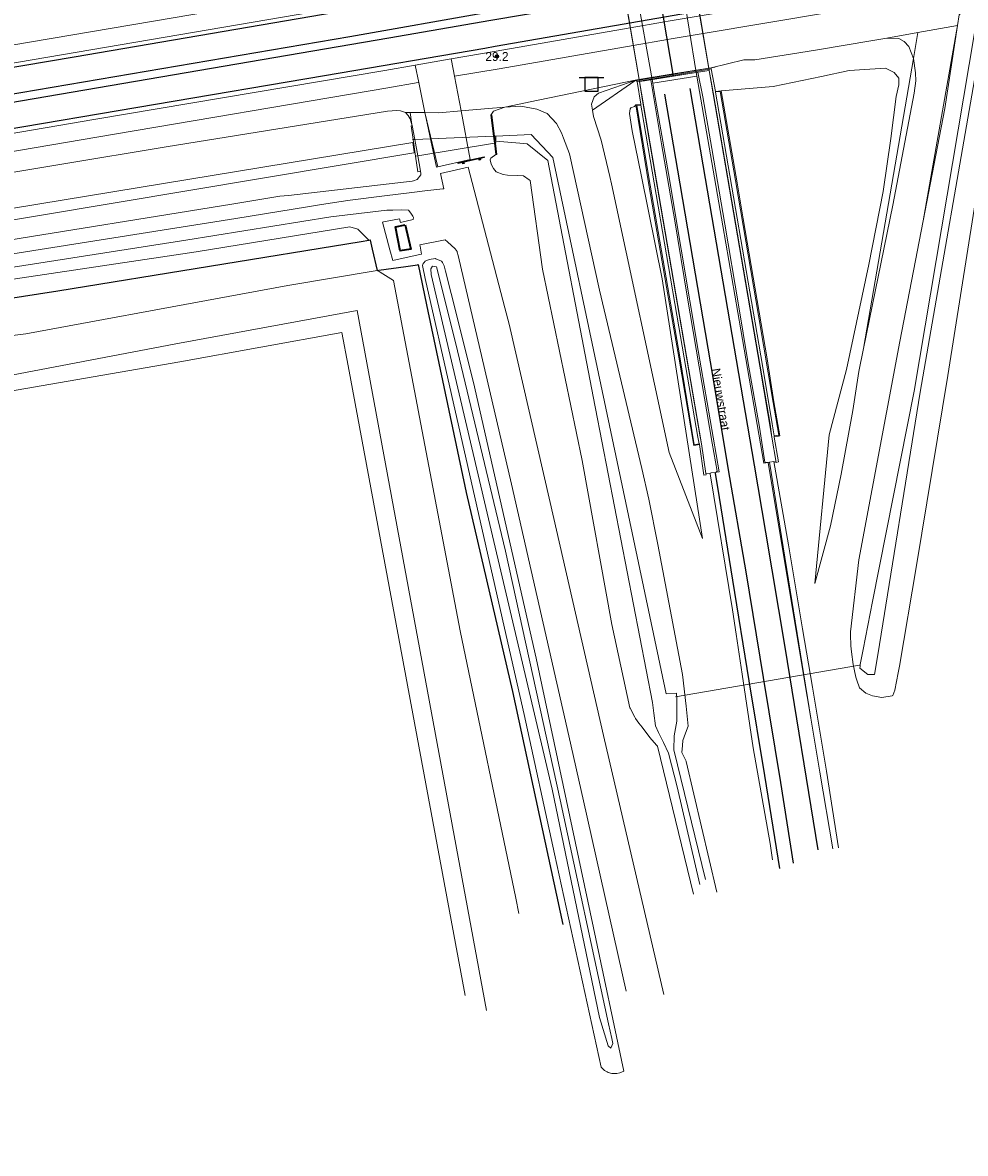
# Model space of a CAD drawing. Header units: metres. Extents: x 169249 to 194689, y 406250 to 412203.
# Tile 102 of 256: x 173806 to 173912, y 406485 to 406612. Entities that reach past the tile are written whole.
import ezdxf
from ezdxf.enums import TextEntityAlignment as Align

# ---------------------------------------------------------------- set-up
doc = ezdxf.new("R2010")
doc.units = ezdxf.units.M
doc.layers.get('0').update_dxf_attribs({"linetype": 'CONTINUOUS'})
for name, color, linetype, lineweight in [('BGT_NLCS_N264$0$B-WE-BV-LEUNING-G', 252, 'BGT_NLCS_N264$0$BV-LEUNING', 18), ('BGT_NLCS_N264$0$B-WE-GW-TALUD_KRUIN-G', 252, 'CONTINUOUS', 18), ('BGT_NLCS_N264$0$B-WE-GW-TALUD_TEEN-G', 252, 'CONTINUOUS', 18), ('BGT_NLCS_N264$0$B-WE-GW-WATERGANG_INSTEEK-G', 252, 'CONTINUOUS', 18), ('BGT_NLCS_N264$0$B-WE-GW-WATERGANG_SLOOT_BODEM-G', 252, 'CONTINUOUS', 18), ('BGT_NLCS_N264$0$B-WE-IE-TERREINAFSCHEIDING_KUNSTMATIG_MUUR-GV', 252, 'BGT_NLCS_N264$0$IE-TERREINAFSCHEIDING-KUNSTMATIG-DICHT', 18), ('BGT_NLCS_N264$0$B-WE-KW-KUNSTWERK_DUIKER-G', 252, 'CONTINUOUS', 18), ('BGT_NLCS_N264$0$B-WE-KW-KUNSTWERK_TUNNEL-G', 252, 'CONTINUOUS', 18), ('BGT_NLCS_N264$0$B-WE-OG-TOPOGRAFIE_BEBOUWING-G', 252, 'CONTINUOUS', 35), ('BGT_NLCS_N264$0$B-WE-OG-TOPOGRAFIE_CULTUURSCHEIDING-G', 252, 'CONTINUOUS', 18), ('BGT_NLCS_N264$0$B-WE-OG-TOPOGRAFIE_TERREIN_GROEN-GV', 252, 'CONTINUOUS', 18), ('BGT_NLCS_N264$0$B-WE-OG-TOPOGRAFIE_TERREIN_GROEN_BOS-GV', 252, 'CONTINUOUS', 18), ('BGT_NLCS_N264$0$B-WE-OG-TOPOGRAFIE_WATER-GV', 252, 'CONTINUOUS', 18), ('BGT_NLCS_N264$0$B-WE-OG-TOPOGRAFIE_WEG_BERM-GV', 252, 'CONTINUOUS', 18), ('BGT_NLCS_N264$0$B-WE-OG-TOPOGRAFIE_WEG_RIJWEG-GV', 252, 'CONTINUOUS', 18), ('BGT_NLCS_N264$0$B-WE-OG-TOPOGRAFIE_WEG_VERHARD-G', 252, 'CONTINUOUS', 18), ('BGT_NLCS_N264$0$B-WE-OG-TOPOGRAFIE_WEG_VOETPAD-GV', 252, 'CONTINUOUS', 18), ('BGT_NLCS_N264$0$B-WE-VW-VERKEERSTEKEN_BORD-S', 252, 'CONTINUOUS', 25), ('X-XX-AL-REFERENTIE-G', 7, 'CONTINUOUS', 18)]:
    doc.layers.add(name, color=color, linetype=linetype, lineweight=lineweight)
for name, color, linetype in [('BGT_NLCS_N264$0$B-WE-IE-MEUBILAIR_WEGMEUBILAIR-S', 252, 'CONTINUOUS'), ('BGT_NLCS_N264$0$B-WE-IE-TERREINAFSCHEIDING_KUNSTMATIG_HEKWERK_RASTER-G', 252, 'CONTINUOUS'), ('BGT_NLCS_N264$0$B-WE-OG-TOPOGRAFIE_WEG_RIJWEG-G', 252, 'CONTINUOUS'), ('BGT_NLCS_N264$0$B-WE-VW-MARKERING-G', 252, 'CONTINUOUS'), ('BGT_NLCS_N264$0$Label_Openbareruimte', 252, 'CONTINUOUS'), ('BGT_NLCS_N264$0$Label_Puntobject', 252, 'CONTINUOUS')]:
    doc.layers.add(name, color=color, linetype=linetype)
doc.styles.add('BGT_NLCS_N264$0$STANDARD', font='txt')
doc.linetypes.add('BGT_NLCS_N264$0$BV-LEUNING', pattern='A,1,[69,NLCS.SHX,S=0.2,R=0,X=0,Y=0],1', length=2)
doc.linetypes.add('BGT_NLCS_N264$0$IE-TERREINAFSCHEIDING-KUNSTMATIG-DICHT', pattern='A,8,-1,[82,NLCS.SHX,S=0.75,R=90,X=0,Y=0],-1', length=10)

# ---------------------------------------------------------------- blocks, each defined once
blk = doc.blocks.new('BGT_NLCS_N264$0$SIE-WEG_SCHRIKHEK')
for points in [[(-1.125, 0), (-1.125, 0.1), (-1.5, 0.1), (-1.5, 0)], [(-0.375, 0), (-0.375, 0.1), (-0.75, 0.1), (-0.75, 0)], [(0.375, 0.1), (0, 0.1), (0, 0), (0.375, 0)], [(1.125, 0), (1.125, 0.1), (0.75, 0.1), (0.75, 0)]]:
    blk.add_hatch(color=0).paths.add_polyline_path(points)
at = {"color": 0}
for p, q in [((-1.125, 0), (-1.125, 0.1)), ((-0.75, 0), (-0.75, 0.1)), ((-0.375, 0), (-0.375, 0.1)), ((0, 0.1), (0, 0)), ((0.375, 0.1), (0.375, 0)), ((0.75, 0.1), (0.75, 0)), ((1.125, 0.1), (1.125, 0))]:
    blk.add_line(p, q, dxfattribs=at)
at = {"flags": 128}
for points in [[(-1.5, 0.1), (1.5, 0.1), (1.5, 0), (-1.5, 0)], [(-1.0125, 0.1), (-1.0125, 0.25), (-0.8625, 0.25), (-0.8625, 0.1)], [(0.8625, 0.1), (0.8625, 0.25), (1.0125, 0.25), (1.0125, 0.1)]]:
    blk.add_lwpolyline(points, close=True, dxfattribs=at)
blk = doc.blocks.new('BGT_NLCS_N264$0$SVW-VERKEERSTEKEN_BORD_ANWB-SO')
blk.add_line((-1.375, 0), (1.375, 0))
at = {"flags": 128}
blk.add_lwpolyline([(-0.75, 0), (-0.75, -1.5), (0.75, -1.5), (0.75, 0)], close=True, dxfattribs=at)
blk = doc.blocks.new('BGT_NLCS_N264$0$SIE-WEG_PAAL_ALGEMEEN_TYPE_02-SO')
at = {"ltscale": 0.5}
h = blk.add_hatch(color=256, dxfattribs=at)
h.paths.add_polyline_path([(0, 0), (0.1875, 0, 0.41421356), (0, 0.1875)])
h.paths.add_polyline_path([(0, -0.1875), (0, 0), (-0.1875, 0, 0.41421356)])
for p, q in [((-0.1875, 0), (0.1875, 0)), ((0, -0.1875), (0, 0.1875))]:
    blk.add_line(p, q, dxfattribs=at)
blk.add_circle((0, 0), 0.1875, dxfattribs=at)
blk = doc.blocks.new('BGT_NLCS_N264')
at = {"layer": 'BGT_NLCS_N264$0$B-WE-BV-LEUNING-G'}
for p, q in [((173875.27, 406605.76, 19.9), (173883.6, 406607.18, 19.61)), ((173883.62, 406607.09, 19.87), (173875.28, 406605.67, 20.12)), ((173883.6, 406607.18, 19.61), (173884.06, 406607.26, 19.6)), ((173883.62, 406607.09, 19.87), (173883.62, 406607.09, 19.87)), ((173874.8, 406605.68, 19.91), (173875.05, 406605.73, 19.9)), ((173875.05, 406605.73, 19.9), (173875.27, 406605.76, 19.9)), ((173875.28, 406605.67, 20.12), (173875.23, 406605.66, 20.12))]:
    blk.add_line(p, q, dxfattribs=at)
at = {"layer": 'BGT_NLCS_N264$0$B-WE-GW-TALUD_KRUIN-G'}
for points in [[(173903.36, 406610.53, 20.03), (173904.71, 406610.48, 19.99), (173905.29, 406610.17, 19.99), (173905.83, 406609.6, 20), (173906.34, 406608.26, 19.93)], [(173906.34, 406608.26, 19.93), (173906.34, 406608.25, 19.93), (173906.55, 406606.63, 19.92), (173906.59, 406605.73, 19.92), (173906.43, 406604.36, 19.89), (173904.01, 406591.75, 19.52), (173900.74, 406575.66, 19.64)], [(173875.25, 406605.86, 19.93), (173870.96, 406604.35, 19.92), (173870.45, 406603.92, 19.94), (173870.18, 406603.13, 19.81), (173870.28, 406602.44, 19.65)], [(173870.28, 406602.44, 19.65), (173870.39, 406601.74, 19.48), (173871.24, 406599.05, 18.99), (173872.24, 406594.97, 18.77), (173872.41, 406594.16, 18.78), (173878.88, 406563.99, 19.14), (173882.62, 406554.32, 19.25)], [(173900.74, 406575.66, 19.64), (173900.21, 406573.08, 19.66), (173899.53, 406568.72, 19.68), (173898.22, 406561.56, 19.68), (173897.02, 406555.74, 19.68), (173895.26, 406549.26, 19.49)]]:
    blk.add_polyline3d(points, dxfattribs=at)
at = {"layer": 'BGT_NLCS_N264$0$B-WE-GW-TALUD_TEEN-G'}
for points in [[(173895.26, 406549.26, 19.49), (173896.88, 406565.97, 19.09), (173898.82, 406573.32, 18.88), (173901.31, 406585.1, 18.87), (173902.95, 406593.3, 18.85), (173903.81, 406599.26, 18.85), (173904.41, 406603.97, 18.85), (173904.71, 406605.3, 18.86), (173904.7, 406606.02, 18.86), (173904.16, 406606.67, 18.86), (173903.18, 406607.16, 18.86), (173899.1, 406606.88, 18.84), (173895.99, 406606.23, 18.87), (173890.58, 406605.1, 18.93), (173884.72, 406604.62, 18.54)], [(173882.62, 406554.32, 19.25), (173878.12, 406583.51, 18.57), (173875.78, 406594.97, 18.48), (173874.73, 406600.11, 18.45), (173874.42, 406602.08, 18.41), (173874.5, 406602.57, 18.41), (173874.6, 406602.7, 18.41), (173875.01, 406602.84, 18.64), (173875.15, 406603.04, 18.5)]]:
    blk.add_polyline3d(points, dxfattribs=at)
at = {"layer": 'BGT_NLCS_N264$0$B-WE-GW-WATERGANG_INSTEEK-G'}
blk.add_line((173849.99, 406600.81, 19.93), (173850.02, 406600.7, 19.93), dxfattribs=at)
for points in [[(173913.88, 406595.81, 19.85), (173910.2, 406572.62, 19.98), (173906.67, 406551.29, 20.34), (173904.77, 406540, 20.37), (173904.62, 406539.22, 20.37), (173904.26, 406537.27, 20.36), (173904.02, 406536.68, 20.33), (173903.95, 406536.64, 20.28), (173902.8, 406536.47, 20.12), (173901.73, 406536.65, 20.09), (173900.97, 406536.96, 20.01), (173900.26, 406537.54, 19.9), (173899.98, 406538.42, 19.9), (173899.87, 406538.75, 19.9), (173899.58, 406540.17, 19.84), (173899.37, 406541.6, 19.8), (173899.31, 406542.26, 19.8), (173899.26, 406543.55, 19.85), (173899.25, 406543.83, 19.86), (173900.21, 406551.91, 20.06), (173904.8, 406576.44, 19.97), (173907.42, 406589.99, 19.99)], [(173907.42, 406589.99, 19.99), (173909.87, 406602.62, 20.01), (173911.28, 406611.94, 20.1)], [(173849.27, 406602.19, 19.92), (173849.56, 406601.85, 19.92), (173849.77, 406601.48, 19.92), (173849.84, 406601.31, 19.91), (173849.99, 406600.81, 19.93)], [(173858.86, 406601.87, 19.89), (173859.16, 406602.33, 20.02), (173860.42, 406602.79, 20.03)], [(173860.42, 406602.79, 20.03), (173862.22, 406602.87, 20.04), (173864.01, 406602.54, 20.01), (173865.18, 406602.07, 19.95), (173865.18, 406602.07, 19.95), (173866.23, 406600.94, 19.84), (173866.79, 406599.88, 19.7), (173867.02, 406599.3, 19.61), (173867.7, 406597.53, 19.34), (173871.08, 406582.22, 19.2), (173875.81, 406562.17, 19.48), (173876.62, 406558.75, 19.52), (173877.6, 406553.66, 19.56), (173880.39, 406539.05, 19.67), (173880.79, 406535.48, 19.79), (173881.04, 406533.24, 19.86), (173880.71, 406532.46, 20), (173880.42, 406531.64, 20.07), (173880.38, 406531.08, 20.08), (173880.32, 406530.27, 20.08), (173880.79, 406529.3, 20.09), (173880.81, 406529.26, 20.09), (173884.24, 406514.58, 20.63)], [(173881.64, 406514.37, 20.71), (173877.58, 406530.98, 20.47), (173877.46, 406531.12, 20.46), (173876.72, 406531.97, 20.38), (173875.84, 406533.15, 20.38), (173875.5, 406533.59, 20.38), (173875.12, 406534.09, 20.39), (173875.02, 406534.27, 20.39), (173874.49, 406535.27, 20.4), (173874.47, 406535.3, 20.4), (173872.46, 406544.67, 20.35), (173869.11, 406563.08, 20.16), (173864.64, 406584.56, 20.05), (173863.28, 406594.53, 20.09), (173863.17, 406594.61, 20.09), (173862.52, 406595.05, 20.08), (173861.85, 406595.09, 20.04), (173860.73, 406595.15, 20), (173860.23, 406595.23, 19.96), (173859.45, 406595.51, 19.94), (173859.15, 406595.88, 19.91), (173858.9, 406596.38, 19.89), (173858.77, 406596.85, 19.88), (173858.84, 406597.05, 19.89), (173859.41, 406597.45, 19.9)], [(173850.95, 406595.58, 20), (173850.97, 406595.31, 19.99), (173850.98, 406595.18, 19.99), (173850.58, 406594.65, 19.95), (173850.16, 406594.51, 19.88), (173850.01, 406594.45, 19.84), (173836.12, 406592.87, 19.23), (173835.15, 406592.76, 19.19), (173829.76, 406591.89, 19.18), (173802.35, 406587.45, 19.14), (173778.95, 406583.92, 19.04), (173768.31, 406582.31, 18.99), (173756.51, 406580.31, 18.89), (173735.31, 406576.7, 18.71), (173702.02, 406571.35, 18.56), (173661.16, 406564.68, 18.54)], [(173851.46, 406583.52, 20.04), (173851.19, 406584.98, 20.05), (173851.26, 406585.22, 20.05), (173851.35, 406585.32, 20.05), (173851.48, 406585.47, 20.05), (173851.94, 406585.66, 20.05), (173852.65, 406585.76, 20.07), (173852.68, 406585.75, 20.07), (173853.32, 406585.47, 20.08), (173853.36, 406585.45, 20.08), (173853.43, 406585.31, 20.08), (173853.57, 406585.01, 20.09), (173853.6, 406584.95, 20.09), (173853.76, 406584.35, 20.1), (173854.38, 406581.86, 20.13), (173856.9, 406571.85, 20.26), (173863.95, 406540.87, 20.41), (173870.39, 406510.61, 20.57), (173873.78, 406494.49, 20.62), (173873.33, 406494.32, 20.59), (173873, 406494.24, 20.55), (173872.45, 406494.22, 20.53), (173872.04, 406494.33, 20.52), (173871.91, 406494.4, 20.52), (173871.64, 406494.55, 20.51), (173871.26, 406494.95, 20.51), (173866.02, 406518.92, 20.35), (173862.61, 406534.57, 20.24), (173861.15, 406540.97, 20.21), (173854.43, 406570.5, 20.04), (173851.46, 406583.52, 20.04)]]:
    blk.add_polyline3d(points, dxfattribs=at)
at = {"layer": 'BGT_NLCS_N264$0$B-WE-GW-WATERGANG_SLOOT_BODEM-G'}
for points in [[(173906.43, 406570.87, 17.98), (173901.75, 406547.23, 18.11), (173900.68, 406541.84, 18.14), (173900.35, 406540.18, 18.15), (173900.34, 406539.96, 18.18), (173900.32, 406539.76, 18.21), (173901.23, 406539.06, 18.19), (173901.96, 406539.04, 18.26), (173902.32, 406541.25, 18.24), (173907.11, 406570.75, 17.93), (173913.94, 406610.16, 17.96), (173914.85, 406610.32, 17.96), (173922.85, 406611.71, 17.98), (173957.31, 406617.69, 18.07), (174007.78, 406626.47, 18.14), (174057.67, 406635.09, 18.2)], [(174057.7, 406635.83, 18.24), (174007.33, 406627.07, 18.21), (173957.36, 406618.42, 18.14), (173913.48, 406611.47, 18.18), (173913.26, 406611.44, 18.18), (173913.21, 406611.12, 18.18), (173906.43, 406570.87, 17.98)], [(173882.35, 406515.46, 19.86), (173879.79, 406526.43, 19.86), (173878.8, 406530.22, 19.81), (173878.25, 406531.41, 19.73), (173877.7, 406532.55, 19.48), (173877.36, 406533.3, 19.37), (173877.16, 406534.72, 18.53), (173877, 406535.89, 17.84), (173870.62, 406568.92, 17.86), (173870.54, 406569.31, 17.86), (173865.24, 406596.79, 17.87), (173862.94, 406598.67, 17.87), (173862.1, 406598.74, 17.88), (173859.42, 406598.97, 17.93), (173859.42, 406599.02, 17.93), (173859.42, 406599.53, 17.95), (173863.39, 406599.69, 17.99), (173865.82, 406597.14, 17.85), (173871.78, 406568.96, 17.84), (173878.57, 406536.86, 17.83), (173879.71, 406536.97, 18.02), (173879.74, 406536.33, 18.02), (173879.74, 406536.25, 18.06), (173879.74, 406535.26, 18.6), (173879.74, 406533.83, 19.37), (173879.74, 406533.81, 19.37), (173879.46, 406532.14, 19.7), (173879.43, 406530.58, 20.04), (173882.98, 406516.02, 20.28)], [(173782.04, 406587.62, 16.93), (173782.64, 406587.71, 16.93), (173850.07, 406598.79, 17.66), (173850.22, 406597.76, 17.66), (173850.24, 406597.66, 17.66), (173850.21, 406597.65, 17.66), (173782.82, 406586.39, 17.19), (173782.2, 406586.29, 17.18)], [(173860.5, 406552.91, 19.86), (173854.89, 406576.34, 19.77), (173852.76, 406584.85, 19.72), (173852.3, 406584.92, 19.73), (173852.11, 406584.61, 19.73), (173852.15, 406583.98, 19.73), (173858.28, 406557.82, 19.72), (173865.74, 406526.17, 19.73), (173871.06, 406500.53, 19.73), (173872.04, 406497.32, 19.73), (173872.34, 406497.06, 19.73), (173872.55, 406497.59, 19.73), (173872.45, 406498.16, 19.73), (173872.08, 406499.79, 19.86), (173866.64, 406524.98, 19.86), (173860.5, 406552.91, 19.86)]]:
    blk.add_polyline3d(points, dxfattribs=at)
at = {"layer": 'BGT_NLCS_N264$0$B-WE-IE-TERREINAFSCHEIDING_KUNSTMATIG_HEKWERK_RASTER-G'}
for points in [[(173430.68, 406514.91, 18.42), (173464.55, 406521.2, 18.24), (173471.56, 406522.49, 18.25), (173494.53, 406526.74, 18.27), (173500.33, 406527.81, 18.28), (173535.78, 406534.43, 18.33), (173539.64, 406535.15, 18.33), (173574.52, 406541.65, 18.29), (173598.58, 406546.1, 18.35), (173625.09, 406551.18, 18.32), (173650.04, 406555.65, 18.46), (173667.77, 406558.83, 18.68), (173693.09, 406563.48, 18.69), (173695.51, 406563.87, 18.7), (173770.6, 406576.02, 18.94), (173810.19, 406582.13, 19.42), (173844.3, 406587.7, 19.69), (173845.14, 406587.84, 19.7)], [(173845.14, 406587.84, 19.7), (173845.28, 406587.86, 19.7), (173845.28, 406587.85, 19.7), (173845.52, 406586.83, 19.76), (173846.09, 406584.44, 19.89)], [(173846.09, 406584.44, 19.89), (173846.26, 406584.46, 19.89), (173849.3, 406584.89, 19.96), (173850.63, 406585.08, 19.99), (173850.68, 406585.09, 19.99), (173851.64, 406580.57, 20.01), (173856.07, 406559.49, 20.08), (173861.28, 406537.15, 20.24), (173866.95, 406510.98, 20.22)]]:
    blk.add_polyline3d(points, dxfattribs=at)
at = {"layer": 'BGT_NLCS_N264$0$B-WE-IE-TERREINAFSCHEIDING_KUNSTMATIG_MUUR-GV'}
for p, q in [((173882.12, 406606.71, 19.53), (173883.38, 406606.91, 16.45)), ((173883.38, 406606.91, 16.45), (173883.4, 406606.91, 19.53)), ((173883.6, 406607.18, 19.92), (173883.6, 406607.2, 19.93)), ((173883.62, 406607.09, 19.87), (173883.6, 406607.18, 19.92)), ((173875.25, 406605.86, 19.93), (173875.27, 406605.76, 19.88)), ((173875.27, 406605.76, 19.88), (173875.28, 406605.67, 19.83)), ((173875.28, 406605.67, 19.83), (173875.69, 406603.1, 18.43)), ((173875.54, 406605.66, 19.53), (173875.56, 406605.66, 16.45)), ((173875.56, 406605.66, 16.45), (173876.82, 406605.86, 19.53)), ((173876.82, 406605.86, 19.53), (173876.98, 406605.89, 16.45)), ((173876.98, 406605.89, 16.45), (173881.94, 406606.68, 16.44)), ((173881.94, 406606.68, 16.44), (173882.12, 406606.71, 19.53))]:
    blk.add_line(p, q, dxfattribs=at)
for points in [[(173883.38, 406606.91, 16.45), (173883.4, 406606.91, 19.93), (173883.85, 406604.42, 18.4), (173889.11, 406573.7, 18.42), (173890.24, 406567.16, 18.42), (173890.44, 406565.71, 18.57), (173890.91, 406562.85, 18.69)], [(173883.38, 406606.91, 16.45), (173889.09, 406573.7, 18.05), (173890.42, 406565.71, 18.39), (173890.91, 406562.85, 18.69)], [(173884.08, 406604.54, 18.44), (173884.08, 406604.55, 18.45), (173883.62, 406607.09, 19.87)], [(173883.02, 406561.61, 18.67), (173882.52, 406564.94, 18.56), (173882.36, 406565.76, 18.41), (173880.23, 406578.16, 18.39), (173875.95, 406603.09, 18.4), (173875.54, 406605.66, 19.93), (173875.56, 406605.66, 16.45)], [(173883.02, 406561.61, 18.67), (173882.54, 406564.94, 18.35), (173875.56, 406605.66, 16.45)], [(173890.67, 406565.87, 18.56), (173890.48, 406567.21, 18.42), (173889.36, 406573.74, 18.42), (173884.1, 406604.46, 18.4), (173884.09, 406604.48, 18.41)], [(173875.71, 406603.01, 18.4), (173875.82, 406602.36, 18.4), (173879.98, 406578.11, 18.39), (173882.11, 406565.72, 18.41), (173882.27, 406564.97, 18.55)], [(173890.91, 406562.85, 18.69), (173891.17, 406562.94, 18.67), (173890.7, 406565.7, 18.57), (173890.69, 406565.76, 18.57)], [(173882.29, 406564.87, 18.56), (173882.77, 406561.44, 18.66), (173883.05, 406561.47, 18.67), (173883.02, 406561.61, 18.67)]]:
    blk.add_polyline3d(points, dxfattribs=at)
at = {"layer": 'BGT_NLCS_N264$0$B-WE-KW-KUNSTWERK_DUIKER-G'}
for p, q in [((173859.15, 406599.51, 18.11), (173850.3, 406599.15, 17.29)), ((173859.28, 406599.52, 18.13), (173859.15, 406599.51, 18.11)), ((173859.25, 406598.72, 19.9), (173859.15, 406599.51, 19.9)), ((173859.41, 406599.52, 18.14), (173859.28, 406599.52, 18.13)), ((173859.28, 406599.52, 19.9), (173859.38, 406598.75, 19.9)), ((173850.11, 406599.14, 17.27), (173850.04, 406599.14, 17.27)), ((173850.3, 406599.15, 17.29), (173850.11, 406599.14, 17.27)), ((173850.39, 406597.27, 20.01), (173850.11, 406599.14, 20)), ((173850.3, 406599.15, 19.95), (173850.64, 406597.31, 19.97)), ((173859.25, 406598.72, 18.12), (173850.64, 406597.31, 17.29)), ((173859.38, 406598.75, 18.13), (173859.25, 406598.72, 18.12)), ((173859.47, 406598.76, 18.14), (173859.38, 406598.75, 18.13)), ((173850.39, 406597.27, 17.27), (173850.35, 406597.26, 17.27)), ((173850.64, 406597.31, 17.29), (173850.39, 406597.27, 17.27)), ((173900.28, 406540.09, 18.19), (173879.61, 406536.55, 17.99))]:
    blk.add_line(p, q, dxfattribs=at)
for points in [[(173859.15, 406599.51, 19.9), (173858.86, 406601.87, 19.89), (173858.98, 406601.86, 19.9), (173859.28, 406599.52, 19.9)], [(173850.11, 406599.14, 20), (173849.89, 406600.68, 20), (173850.02, 406600.7, 19.93), (173850.3, 406599.15, 19.95)], [(173859.38, 406598.75, 19.9), (173859.54, 406597.47, 19.9), (173859.41, 406597.45, 19.9), (173859.25, 406598.72, 19.9)], [(173850.64, 406597.31, 19.97), (173850.95, 406595.58, 20), (173850.64, 406595.52, 20.01), (173850.39, 406597.27, 20.01)]]:
    blk.add_polyline3d(points, dxfattribs=at)
at = {"layer": 'BGT_NLCS_N264$0$B-WE-KW-KUNSTWERK_TUNNEL-G', "linetype": 'Continuous'}
for p, q in [((173883.4, 406606.91, 19.53), (173880.09, 406626.55, 19.7)), ((173872.19, 406625.22, 19.7), (173875.54, 406605.66, 19.53)), ((173881.94, 406606.68, 19.53), (173882.89, 406606.83, 19.53)), ((173882.89, 406606.83, 19.53), (173883.4, 406606.91, 19.53)), ((173875.54, 406605.66, 19.53), (173875.56, 406605.66, 19.53)), ((173875.56, 406605.66, 19.53), (173876.12, 406605.75, 19.53)), ((173876.12, 406605.75, 19.53), (173878.21, 406606.08, 19.53)), ((173878.21, 406606.08, 19.53), (173879.38, 406606.27, 19.53)), ((173879.38, 406606.27, 19.53), (173881.94, 406606.68, 19.53))]:
    blk.add_line(p, q, dxfattribs=at)
at = {"layer": 'BGT_NLCS_N264$0$B-WE-OG-TOPOGRAFIE_BEBOUWING-G'}
blk.add_polyline3d([(173849.24, 406589.54, 21.98), (173849.85, 406586.84, 21.99), (173848.67, 406586.63, 22), (173848.15, 406589.32, 21.99), (173849.24, 406589.54, 21.98)], dxfattribs=at)
at = {"layer": 'BGT_NLCS_N264$0$B-WE-OG-TOPOGRAFIE_CULTUURSCHEIDING-G'}
blk.add_line((173845.14, 406587.84, 19.7), (173845.14, 406587.84, 19.7), dxfattribs=at)
for points in [[(173845.14, 406587.84, 19.7), (173843.89, 406589.07, 19.58), (173843.02, 406589.35, 19.56), (173825.74, 406586.54, 19.41), (173806.18, 406583.62, 19.31), (173792.48, 406581.58, 19.25), (173758.02, 406576.76, 18.97), (173723.56, 406571.02, 18.73), (173692.23, 406565.59, 18.75), (173650.11, 406558.32, 18.62), (173648.54, 406558.02, 18.61), (173616.15, 406551.79, 18.29), (173579.52, 406544.77, 18.27), (173547.07, 406538.33, 18.27), (173512.47, 406532.09, 18.29), (173481.05, 406525.96, 18.29), (173472.62, 406524.8, 18.35), (173455.54, 406521.25, 18.35), (173450.49, 406519.86, 18.32), (173430.68, 406514.91, 18.42)], [(173801.76, 406576.7, 19.95), (173806.61, 406577.33, 19.94), (173829.32, 406581.51, 19.84), (173836.05, 406582.76, 19.81), (173846.09, 406584.44, 19.89)], [(173846.09, 406584.44, 19.89), (173846.31, 406584.3, 19.91), (173846.42, 406584.23, 19.92), (173847.9, 406583.31, 20.06), (173855.39, 406543.95, 20.16), (173861.66, 406513.91, 20.21), (173862.01, 406512.21, 20.21)]]:
    blk.add_polyline3d(points, dxfattribs=at)
at = {"layer": 'BGT_NLCS_N264$0$B-WE-OG-TOPOGRAFIE_TERREIN_GROEN-GV'}
for p, q in [((173870.28, 406602.44, 1.08), (173875.05, 406605.73, 19.17)), ((173875.05, 406605.73, 19.17), (173875.25, 406605.86, 19.93)), ((173852.88, 406596.08, 1.22), (173851.44, 406602.17, 20.29)), ((173890.65, 406562.98, 18.55), (173890.64, 406562.97, 18.55)), ((173890.91, 406562.85, 18.69), (173890.65, 406562.98, 18.55))]:
    blk.add_line(p, q, dxfattribs=at)
at = {"layer": 'BGT_NLCS_N264$0$B-WE-OG-TOPOGRAFIE_TERREIN_GROEN_BOS-GV'}
for p, q in [((173906.34, 406608.26, 19.14), (173906.83, 406611.15, 20.06)), ((173900.74, 406575.66, 8.78), (173906.34, 406608.26, 19.14)), ((173883.48, 406561.67, 18.58), (173883.02, 406561.61, 18.67)), ((173883.5, 406561.68, 18.57), (173883.48, 406561.67, 18.58))]:
    blk.add_line(p, q, dxfattribs=at)
at = {"layer": 'BGT_NLCS_N264$0$B-WE-OG-TOPOGRAFIE_WATER-GV'}
for p, q in [((173911.28, 406611.94, 20.1), (173907.42, 406589.99, 11.5)), ((173864.18, 406603.57, 20), (173860.42, 406602.79, 20.03)), ((173849.77, 406602.19, 20), (173849.27, 406602.19, 19.92)), ((173849.99, 406600.81, 5.24), (173849.77, 406602.19, 20)), ((173860.42, 406602.79, 20.03), (173858.59, 406602.64, 20.09))]:
    blk.add_line(p, q, dxfattribs=at)
for points in [[(174293.57, 406661.74, 20.17), (174293.39, 406662.07, 20.18), (174293.05, 406662.31, 20.18), (174292.68, 406662.4, 20.16), (174291.99, 406662.57, 20.14), (174269.73, 406662.93, 20.08), (174230.92, 406661.85, 19.99), (174205.75, 406660.16, 20.06), (174178.33, 406657.06, 20.09), (174152.18, 406653.47, 20.06), (174117.96, 406648.38, 19.98), (174079.2, 406642.06, 20), (174043.94, 406635.9, 19.93), (174008.09, 406629.89, 19.92), (173969.99, 406623.29, 19.97), (173943.9, 406619.09, 19.99), (173912.96, 406613.78, 20.12), (173912.42, 406613.61, 20.12), (173911.77, 406613.43, 20.11), (173911.46, 406613.13, 20.12), (173911.28, 406611.94, 20.1)], [(173849.27, 406602.19, 19.92), (173848.72, 406602.35, 19.91), (173848.3, 406602.41, 19.91), (173847.24, 406602.32, 19.94), (173822.37, 406598.33, 19.88), (173787.16, 406592.48, 19.63), (173752.31, 406586.2, 19.35), (173719.9, 406580.75, 19.2), (173693.11, 406576.31, 18.97), (173666.71, 406571.89, 18.95), (173643.17, 406567.68, 18.87), (173615.7, 406562.25, 18.69), (173583.32, 406555.89, 18.59), (173548.89, 406549.14, 18.42), (173519.39, 406543.7, 18.34), (173490.46, 406538.13, 18.32), (173463.64, 406533.29, 18.38), (173445.72, 406529.22, 18.27), (173442.86, 406528.39, 18.25)]]:
    blk.add_polyline3d(points, dxfattribs=at)
at = {"layer": 'BGT_NLCS_N264$0$B-WE-OG-TOPOGRAFIE_WEG_BERM-GV'}
for p, q in [((173906.83, 406611.15, 20.06), (173911.28, 406611.94, 20.1)), ((173903.36, 406610.53, 20.03), (173906.83, 406611.15, 20.06)), ((173850.76, 406605.54, 20.23), (173850.36, 406607.5, 20.23)), ((173854.78, 406606.24, 20.24), (173855.51, 406602.37, 20.19)), ((173864.18, 406603.57, 20), (173875.25, 406605.86, 19.93)), ((173851.44, 406602.17, 20.29), (173850.76, 406605.54, 20.23)), ((173884.72, 406604.62, 18.54), (173884.08, 406604.54, 18.44)), ((173884.08, 406604.54, 18.44), (173884.09, 406604.48, 18.41)), ((173875.69, 406603.1, 18.43), (173875.15, 406603.04, 18.5)), ((173875.7, 406603.05, 18.4), (173875.69, 406603.1, 18.43)), ((173875.71, 406603.01, 18.4), (173875.7, 406603.05, 18.4)), ((173849.77, 406602.19, 20), (173851.44, 406602.17, 20.29)), ((173855.51, 406602.37, 20.19), (173858.59, 406602.64, 20.09)), ((173890.67, 406565.87, 18.56), (173890.69, 406565.76, 18.57))]:
    blk.add_line(p, q, dxfattribs=at)
at = {"layer": 'BGT_NLCS_N264$0$B-WE-OG-TOPOGRAFIE_WEG_BERM-GV', "linetype": 'Continuous'}
blk.add_line((173854.41, 406608.21, 20.24), (173850.36, 406607.5, 20.23), dxfattribs=at)
at = {"layer": 'BGT_NLCS_N264$0$B-WE-OG-TOPOGRAFIE_WEG_BERM-GV'}
for points in [[(174056.88, 406642.57, 20.25), (174043.05, 406640.2, 20.22), (174014.28, 406635.42, 20.27), (173986.82, 406630.66, 20.25), (173961.96, 406626.46, 20.31), (173958.09, 406625.79, 20.31), (173940.93, 406622.82, 20.31), (173910.76, 406617.8, 20.37), (173882.37, 406613.03, 20.34), (173878.79, 406612.43, 20.34), (173878.35, 406612.35, 20.34), (173874.5, 406611.68, 20.32), (173859.44, 406609.08, 20.26), (173854.41, 406608.21, 20.24)], [(173854.78, 406606.24, 20.24), (173859.78, 406607.1, 20.26), (173874.85, 406609.71, 20.32), (173878.69, 406610.38, 20.34), (173879.13, 406610.46, 20.34), (173882.7, 406611.06, 20.34), (173911.09, 406615.83, 20.37), (173941.26, 406620.85, 20.31), (173958.43, 406623.82, 20.31), (173962.3, 406624.49, 20.31), (173987.16, 406628.69, 20.25), (174014.61, 406633.44, 20.27), (174043.38, 406638.23, 20.22), (174057.22, 406640.6, 20.25)], [(173440.54, 406547.44, 18.41), (173455.66, 406550.04, 18.43), (173463.59, 406551.39, 18.43), (173488.49, 406555.62, 18.46), (173523.48, 406561.6, 18.59), (173558.35, 406567.62, 18.73), (173562.14, 406568.27, 18.74), (173592.66, 406573.46, 18.82), (173619.76, 406578.11, 18.91), (173647.28, 406582.77, 18.99), (173660.7, 406585.05, 19.02), (173678.79, 406588.12, 19.07), (173710.36, 406593.53, 19.24), (173726.94, 406596.44, 19.42), (173759.32, 406601.99, 19.64), (173761.12, 406602.29, 19.65), (173800.34, 406608.95, 19.94), (173836.64, 406615.12, 20.23), (173857.79, 406618.73, 20.27)], [(173440.79, 406545.45, 18.41), (173455.99, 406548.06, 18.43), (173463.92, 406549.41, 18.43), (173488.83, 406553.65, 18.46), (173523.82, 406559.63, 18.59), (173558.69, 406565.65, 18.73), (173562.48, 406566.29, 18.74), (173592.99, 406571.49, 18.82), (173620.09, 406576.14, 18.91), (173647.62, 406580.8, 18.99), (173661.03, 406583.08, 19.02), (173679.13, 406586.14, 19.07), (173710.7, 406591.56, 19.24), (173727.28, 406594.47, 19.42), (173759.66, 406600.02, 19.64), (173761.45, 406600.32, 19.65), (173800.67, 406606.97, 19.94), (173836.97, 406613.15, 20.23), (173858.13, 406616.76, 20.27)], [(173883.6, 406607.2, 19.93), (173887.28, 406608.11, 20.08), (173888.51, 406608.08, 20.09), (173895.33, 406609.19, 20.06), (173901.79, 406610.25, 20.02), (173903.36, 406610.53, 20.03)], [(173854.41, 406608.21, 20.24), (173854.63, 406607.03, 20.23), (173854.78, 406606.24, 20.24)], [(173850.36, 406607.5, 20.23), (173846.94, 406606.91, 20.21), (173814.24, 406601.39, 20.04), (173773.1, 406594.36, 19.73), (173760.97, 406592.28, 19.65), (173708.06, 406583.2, 19.26), (173667.68, 406576.37, 19.14), (173662.33, 406575.45, 19.11), (173628.87, 406569.72, 18.94), (173581.9, 406561.63, 18.75), (173563.8, 406558.57, 18.72), (173535.32, 406553.74, 18.67), (173477.01, 406543.82, 18.47), (173465.22, 406541.8, 18.47), (173441.74, 406537.79, 18.46)], [(173875.25, 406605.86, 19.93), (173879.34, 406606.52, 19.93), (173883.6, 406607.2, 19.93)], [(173441.98, 406535.8, 18.46), (173442.08, 406535.82, 18.46), (173465.56, 406539.83, 18.47), (173477.34, 406541.84, 18.47), (173535.66, 406551.77, 18.67), (173564.13, 406556.59, 18.72), (173582.23, 406559.66, 18.75), (173629.21, 406567.75, 18.94), (173662.66, 406573.48, 19.11), (173668.02, 406574.4, 19.14), (173708.4, 406581.23, 19.26), (173761.31, 406590.31, 19.65), (173773.43, 406592.39, 19.73), (173814.58, 406599.41, 20.04), (173847.27, 406604.94, 20.21), (173850.7, 406605.53, 20.23), (173850.76, 406605.54, 20.23)], [(173884.09, 406604.48, 18.41), (173884.63, 406604.52, 18.54), (173886.35, 406594.54, 18.42), (173888.93, 406579.38, 18.49), (173890.59, 406569.61, 18.5), (173891.2, 406565.93, 18.54), (173890.67, 406565.87, 18.56)], [(173890.64, 406569.66, 18.56), (173889.9, 406574.5, 18.57), (173887.2, 406590.25, 18.56), (173886.52, 406594.26, 18.57), (173884.72, 406604.62, 18.54)], [(173875.15, 406603.04, 18.5), (173876.62, 406594.06, 18.42), (173878.58, 406582.57, 18.52), (173879.96, 406574.68, 18.56), (173881.65, 406564.77, 18.58), (173882.29, 406564.87, 18.56)], [(173882.27, 406564.97, 18.55), (173881.7, 406564.86, 18.54), (173880.07, 406574.72, 18.5), (173878.21, 406585.56, 18.49), (173876.76, 406594.03, 18.51), (173875.25, 406602.95, 18.49), (173875.71, 406603.01, 18.4)], [(173890.69, 406565.76, 18.57), (173891.18, 406565.82, 18.6), (173891.32, 406565.84, 18.61), (173890.64, 406569.66, 18.56)], [(173882.29, 406564.87, 18.56), (173882.28, 406564.92, 18.56), (173882.27, 406564.97, 18.55)]]:
    blk.add_polyline3d(points, dxfattribs=at)
at = {"layer": 'BGT_NLCS_N264$0$B-WE-OG-TOPOGRAFIE_WEG_BERM-GV', "linetype": 'Continuous'}
blk.add_polyline3d([(173851.44, 406602.17, 20.29), (173853, 406602.15, 20.3), (173855.51, 406602.37, 20.19)], dxfattribs=at)
at = {"layer": 'BGT_NLCS_N264$0$B-WE-OG-TOPOGRAFIE_WEG_RIJWEG-G'}
blk.add_polyline3d([(173884.16, 406561.76, 18.53), (173884.11, 406561.7, 18.56), (173884.05, 406561.64, 18.58), (173884.32, 406560.08, 18.7), (173886.02, 406549.65, 19.24), (173887.86, 406538.32, 19.79), (173889.59, 406527.7, 20.32), (173891.3, 406517.25, 20.61)], dxfattribs=at)
at = {"layer": 'BGT_NLCS_N264$0$B-WE-OG-TOPOGRAFIE_WEG_RIJWEG-GV'}
for p, q in [((173876.98, 406605.89, 16.45), (173878.21, 406606.08, 16.41)), ((173882.01, 406606.26, 16.44), (173877.05, 406605.47, 16.45)), ((173878.21, 406606.08, 16.41), (173879.38, 406606.27, 16.39)), ((173879.38, 406606.27, 16.39), (173881.94, 406606.68, 16.44)), ((173894.8, 406534.15, 7.61), (173890.15, 406562.89, 18.52))]:
    blk.add_line(p, q, dxfattribs=at)
blk.add_polyline3d([(173873.65, 406625.47, 16.45), (173875.23, 406615.73, 16.49), (173876.98, 406605.89, 16.45)], dxfattribs=at)
at = {"layer": 'BGT_NLCS_N264$0$B-WE-OG-TOPOGRAFIE_WEG_VERHARD-G'}
blk.add_line((173883.48, 406561.67, 18.58), (173883.49, 406561.59, 18.58), dxfattribs=at)
for points in [[(173851.44, 406602.17, 20.29), (173851.47, 406602.03, 20.29), (173852.74, 406596.05, 20.16), (173852.88, 406596.08, 20.16)], [(173852.88, 406596.08, 20.16), (173856.54, 406596.89, 20.14), (173855.51, 406602.37, 20.19)], [(173698.01, 406569.14, 18.68), (173726.44, 406573.67, 18.75), (173749.93, 406577.48, 18.93), (173775.52, 406581.57, 19.11), (173802.03, 406585.83, 19.25), (173830.21, 406590.27, 19.3), (173838.25, 406591.58, 19.41), (173839.61, 406591.8, 19.43), (173841.79, 406592.16, 19.56), (173843.03, 406592.32, 19.63), (173846.89, 406592.8, 19.84), (173849.98, 406593.19, 20), (173851.44, 406593.38, 20.08), (173853.45, 406593.6, 20.18), (173853.56, 406593.61, 20.19), (173853.21, 406595.31, 20.19), (173856.31, 406596.04, 20.22), (173860.43, 406580.22, 20.27), (173860.91, 406578.4, 20.27), (173865.52, 406558.37, 20.44), (173871.52, 406532.2, 20.64), (173878.28, 406503.11, 20.94)], [(173874.05, 406503.48, 20.96), (173869.25, 406524.86, 20.75), (173867.62, 406532.15, 20.68), (173861.18, 406560.43, 20.46), (173855.2, 406586.12, 20.22), (173855.08, 406586.49, 20.2), (173855.06, 406586.57, 20.2), (173854.83, 406586.85, 20.2), (173853.97, 406587.66, 20.18), (173853.72, 406587.89, 20.17), (173850.87, 406587.3, 20.09), (173850.9, 406587.16, 20.09), (173851.08, 406586.27, 20.08), (173851.03, 406586.26, 20.08), (173847.85, 406585.57, 20.06), (173847.52, 406586.76, 20.05), (173846.69, 406589.86, 20.03), (173846.79, 406589.88, 20.03), (173848.6, 406590.24, 20.04), (173848.7, 406589.81, 20.04), (173850.13, 406590.17, 20.07), (173850.14, 406590.17, 20.07), (173850.16, 406590.37, 20.07), (173850.07, 406590.53, 20.05), (173849.94, 406590.76, 20.02), (173849.88, 406590.88, 20), (173849.6, 406591.19, 19.94), (173848.82, 406591.25, 19.93), (173847.83, 406591.19, 19.91), (173847.19, 406591.21, 19.88), (173847.15, 406591.21, 19.88), (173840.88, 406590.46, 19.46), (173824.59, 406587.84, 19.32), (173798.45, 406583.77, 19.27)], [(173743.59, 406485.72, 20.02), (173741.65, 406495.96, 20.04), (173735.99, 406526.36, 20.06), (173731.48, 406550.79, 19.96), (173729.89, 406558.88, 20.03), (173755.16, 406563.51, 20.01), (173770.24, 406566.19, 20.03), (173770, 406567.41, 20.04), (173771.18, 406567.64, 20.04), (173770.67, 406570.4, 20.05), (173774.07, 406571.06, 20.07), (173798.22, 406575.61, 20), (173801.57, 406576.16, 20.04), (173802.19, 406573.14, 20.02), (173802.58, 406572.21, 20.07), (173823.44, 406576.18, 20.07), (173843.82, 406579.93, 20.06), (173858.36, 406501.29, 20.05)], [(173855.97, 406503, 20.05), (173842.81, 406573.73, 20.03), (173842.11, 406577.46, 20.03), (173842.11, 406577.47, 20.03), (173823.92, 406574.17, 20.11), (173802.69, 406570.5, 20.05), (173793.99, 406568.58, 20.04), (173785.07, 406566.62, 20.03), (173775.21, 406564.77, 20.04), (173772.76, 406564.67, 20.04), (173771.68, 406564.62, 20.04), (173755.7, 406561.54, 20.04), (173746.41, 406559.81, 20.05), (173732.28, 406557.17, 20.05), (173732.27, 406557.16, 20.05), (173739.76, 406516.09, 20.09), (173745.4, 406485.26, 20.07)], [(173890.01, 406562.86, 18.51), (173891.72, 406552.48, 19.01), (173893.98, 406539.02, 19.61), (173894.8, 406534.15, 19.88)], [(173897.93, 406519.56, 20.45), (173896.55, 406528.18, 20.08), (173895.01, 406537.63, 19.7), (173893.86, 406544.18, 19.43), (173892.28, 406553.63, 18.99), (173890.65, 406562.98, 18.55)], [(173883.49, 406561.59, 18.58), (173885.99, 406546.33, 19.31), (173886.41, 406543.59, 19.45)], [(173886.41, 406543.59, 19.45), (173886.98, 406539.84, 19.64), (173887.1, 406539.07, 19.68), (173888.34, 406530.81, 20.02), (173890.23, 406520.07, 20.45), (173890.49, 406518.23, 20.46)], [(173894.8, 406534.15, 19.88), (173895.83, 406528.09, 20.22), (173897.27, 406519.46, 20.54)]]:
    blk.add_polyline3d(points, dxfattribs=at)
at = {"layer": 'BGT_NLCS_N264$0$B-WE-OG-TOPOGRAFIE_WEG_VOETPAD-GV'}
for p, q in [((173881.94, 406606.68, 16.44), (173882.89, 406606.83, 16.45)), ((173882.89, 406606.83, 16.45), (173883.38, 406606.91, 16.45)), ((173875.56, 406605.66, 16.45), (173876.12, 406605.75, 16.45)), ((173875.56, 406605.66, 16.45), (173875.56, 406605.66, 16.45)), ((173876.12, 406605.75, 16.45), (173876.98, 406605.89, 16.45)), ((173877.05, 406605.47, 16.45), (173876.98, 406605.89, 16.45)), ((173881.94, 406606.68, 16.44), (173881.94, 406606.68, 16.44)), ((173881.94, 406606.68, 16.44), (173882.01, 406606.26, 16.44)), ((173890.01, 406562.86, 18.51), (173890.15, 406562.89, 18.52)), ((173890.15, 406562.89, 18.52), (173890.64, 406562.97, 18.55))]:
    blk.add_line(p, q, dxfattribs=at)
for points in [[(173878.75, 406626.32, 16.43), (173880.36, 406616.46, 16.53), (173881.94, 406606.68, 16.44)], [(173883.38, 406606.91, 16.45), (173881.7, 406616.75, 16.66), (173880.05, 406626.54, 16.45)], [(173872.21, 406625.22, 16.45), (173873.91, 406615.44, 16.65), (173875.56, 406605.66, 16.45)], [(173876.82, 406605.86, 19.53), (173878.01, 406598.64, 16.89), (173879.51, 406590.01, 17.35), (173880.9, 406581.54, 17.73), (173882.27, 406573.62, 18.1), (173883.71, 406565.04, 18.5), (173884.29, 406561.88, 18.62), (173884.16, 406561.76, 18.53)], [(173882.01, 406606.26, 16.44), (173884.91, 406589.43, 17.17), (173886.93, 406577.75, 17.86), (173889.54, 406562.79, 18.51), (173890.01, 406562.86, 18.51)], [(173890.01, 406562.86, 18.51), (173889.65, 406562.91, 18.61), (173889.03, 406566.83, 18.46), (173887.74, 406574.2, 18.1), (173886.67, 406580.56, 17.74), (173885.15, 406589.65, 17.31), (173883.67, 406598.15, 16.9), (173882.69, 406603.95, 16.66), (173882.12, 406606.71, 19.53)], [(173884.16, 406561.76, 18.53), (173884.49, 406561.81, 18.53), (173882.13, 406575.45, 17.78), (173880.23, 406586.84, 17.24), (173878.83, 406595.31, 16.78), (173877.2, 406604.51, 16.44), (173877.05, 406605.47, 16.45)], [(173883.5, 406561.68, 18.57), (173883.62, 406561.69, 18.57), (173884.1, 406561.75, 18.53), (173884.16, 406561.76, 18.53)]]:
    blk.add_polyline3d(points, dxfattribs=at)
at = {"layer": 'BGT_NLCS_N264$0$B-WE-VW-MARKERING-G'}
for q in [(173876.05, 406625.87, 16.39), (173879.38, 406606.27, 16.39)]:
    blk.add_line((173879.38, 406606.27, 16.39), q, dxfattribs=at)
at = {"layer": 'BGT_NLCS_N264$0$B-WE-VW-MARKERING-G', "linetype": 'Continuous'}
for points in [[(174055.61, 406649.96, 20.33), (174009.64, 406642.07, 20.36), (173985.81, 406638.06, 20.34), (173956.85, 406633.07, 20.37), (173921.07, 406627, 20.4), (173903.32, 406623.96, 20.34), (173881.15, 406620.27, 20.32), (173859.27, 406616.51, 20.26), (173858.2, 406616.33, 20.26), (173812.03, 406608.41, 20.11), (173782.49, 406603.42, 19.87), (173759.74, 406599.52, 19.76), (173741.26, 406596.34, 19.68), (173688.83, 406587.44, 19.22), (173661.1, 406582.67, 19.12), (173613.97, 406574.67, 18.91), (173562.55, 406565.86, 18.81), (173463.99, 406549.01, 18.55), (173365.38, 406532.15, 18.45)], [(173782.43, 406596.56, 19.83), (173783.14, 406596.69, 19.83), (173840.17, 406606.32, 20.28), (173858.16, 406609.41, 20.28), (173859.34, 406609.62, 20.29), (173882.27, 406613.58, 20.34), (173905.8, 406617.54, 20.34), (173957.98, 406626.43, 20.39), (174056.76, 406643.28, 20.32)], [(173881.22, 406604.86, 16.52), (173882.67, 406596.3, 16.86), (173888.43, 406562.58, 18.56)], [(173885.55, 406562.02, 18.58), (173883.85, 406572.4, 18.09), (173880.11, 406594.18, 16.97), (173878.41, 406604.25, 16.53)], [(173888.43, 406562.58, 18.56), (173889.72, 406555.04, 18.99), (173891.89, 406542.13, 19.68), (173895.58, 406519.35, 20.61)], [(173892.85, 406517.84, 20.64), (173891.42, 406526.92, 20.36), (173889.48, 406538.72, 19.83), (173887.53, 406550.59, 19.23), (173885.55, 406562.02, 18.58)]]:
    blk.add_polyline3d(points, dxfattribs=at)
at = {"layer": 'BGT_NLCS_N264$0$B-WE-VW-MARKERING-G'}
for points in [[(173365.87, 406529.29, 18.51), (173464.48, 406546.12, 18.57), (173490.71, 406550.61, 18.6), (173563.04, 406563.02, 18.82), (173589.26, 406567.43, 18.91), (173638.43, 406575.86, 19.07), (173658.82, 406579.27, 19.1), (173661.6, 406579.75, 19.11), (173689.07, 406584.5, 19.23), (173716.72, 406589.16, 19.53), (173760.24, 406596.57, 19.78), (173784.88, 406600.84, 19.91), (173843.01, 406610.7, 20.28), (173858.69, 406613.47, 20.37), (173858.78, 406613.49, 20.37), (173876.46, 406616.43, 20.43), (173957.34, 406630.21, 20.44), (174056.11, 406647.05, 20.38)], [(173781.89, 406599.36, 19.92), (173847.39, 406610.56, 20.31), (173858.85, 406612.54, 20.35), (173881.79, 406616.45, 20.38), (173957.5, 406629.24, 20.42), (173987.86, 406634.47, 20.39), (174033.32, 406642.19, 20.41), (174054.17, 406645.77, 20.32)]]:
    blk.add_polyline3d(points, dxfattribs=at)
at = {"layer": 'BGT_NLCS_N264$0$B-WE-IE-MEUBILAIR_WEGMEUBILAIR-S', "color": 7}
blk.add_blockref('BGT_NLCS_N264$0$SIE-WEG_PAAL_ALGEMEEN_TYPE_02-SO', (173859.54, 406608.47, 20.27), dxfattribs=at)
at = {"layer": 'BGT_NLCS_N264$0$B-WE-VW-VERKEERSTEKEN_BORD-S', "color": 7}
blk.add_blockref('BGT_NLCS_N264$0$SVW-VERKEERSTEKEN_BORD_ANWB-SO', (173870.17, 406606.09, 20.8), dxfattribs=at)
at = {"layer": 'BGT_NLCS_N264$0$B-WE-VW-VERKEERSTEKEN_BORD-S', "color": 7, "rotation": 192.5908919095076}
blk.add_blockref('BGT_NLCS_N264$0$SIE-WEG_SCHRIKHEK', (173856.63, 406596.88, 20.38), dxfattribs=at)
at = {"layer": 'BGT_NLCS_N264$0$Label_Openbareruimte', "color": 252, "lineweight": 18, "style": 'BGT_NLCS_N264$0$STANDARD'}
blk.add_text('Nieuwstraat', height=1, rotation=-80.6789, dxfattribs=at).set_placement((173884.71, 406569.96), align=Align.MIDDLE)
at = {"layer": 'BGT_NLCS_N264$0$Label_Puntobject', "lineweight": 18, "style": 'BGT_NLCS_N264$0$STANDARD'}
blk.add_text('29.2', height=1, dxfattribs=at).set_placement((173859.54, 406608.47, 20.27), align=Align.MIDDLE)

msp = doc.modelspace()

# ---------------------------------------------------------------- block references
at = {"layer": 'X-XX-AL-REFERENTIE-G'}
msp.add_blockref('BGT_NLCS_N264', (0, 0), dxfattribs=at)

doc.saveas('drawing.dxf')
